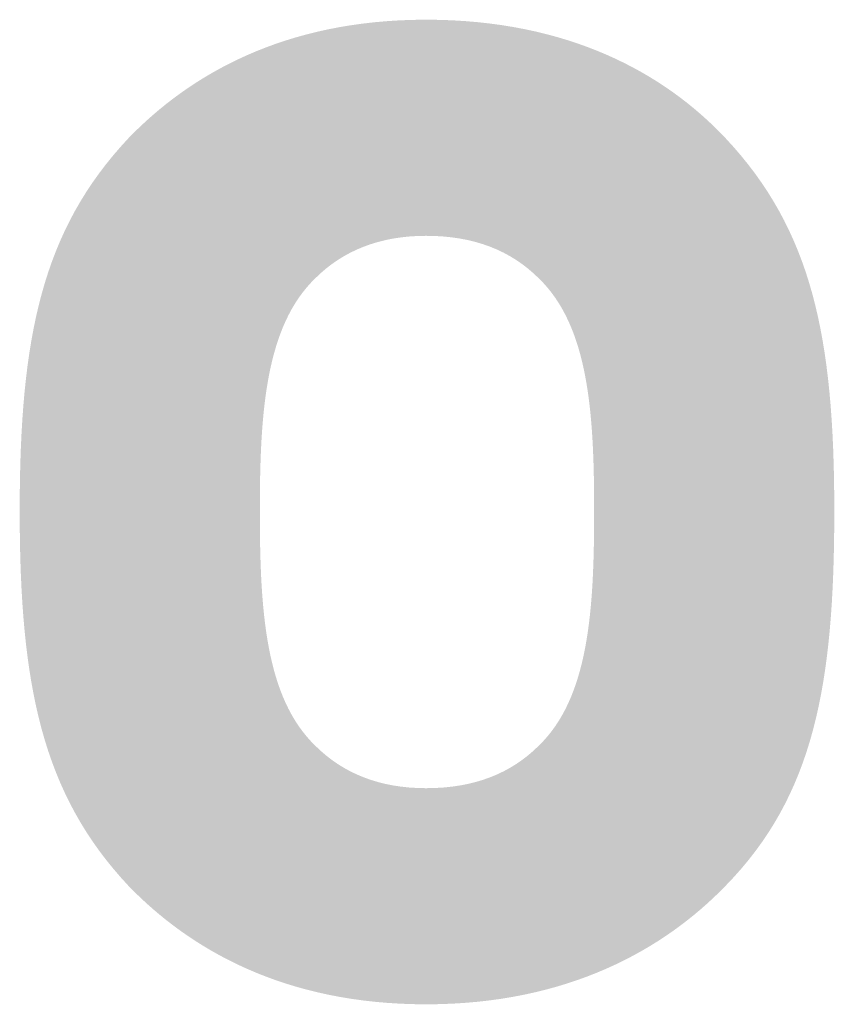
# Model space of a CAD drawing. Header units: millimetres. Extents: x 7664 to 164140, y -76078 to 31107.
# Tile 6 of 9: x 46578 to 46862, y -33293 to -32950. Entities that reach past the tile are written whole.
import ezdxf

# ---------------------------------------------------------------- set-up
doc = ezdxf.new("R2010")
doc.units = ezdxf.units.MM
doc.layers.add('Quote', color=4, linetype='Continuous')

msp = doc.modelspace()

# ---------------------------------------------------------------- hatches: boundary and pattern name
at = {"layer": 'Quote'}
h = msp.add_hatch(color=256, dxfattribs=at)
h.dxf.hatch_style = 2
edge = h.paths.add_edge_path()
edge.add_spline(control_points=[(46823.97, -32991.09), (46802.72, -32968.54), (46769.21, -32949.86), (46719.6, -32949.86), (46669.99, -32949.86), (46637.13, -32969.18), (46615.88, -32991.09), (46585.6, -33023.3), (46577.86, -33060.66), (46577.86, -33121.23), (46577.86, -33181.78), (46585.6, -33219.8), (46615.88, -33252.01), (46637.13, -33273.92), (46669.99, -33293.24), (46719.6, -33293.24), (46769.21, -33293.24), (46802.72, -33273.92), (46823.97, -33252.01), (46854.9, -33220.45), (46861.98, -33181.78), (46861.98, -33121.23), (46861.98, -33060.66), (46854.25, -33023.3), (46823.97, -32991.09)], knot_values=[0, 0, 0, 0, 0.352778, 0.352778, 0.352778, 0.705556, 0.705556, 0.705556, 1.058333, 1.058333, 1.058333, 1.411111, 1.411111, 1.411111, 1.763889, 1.763889, 1.763889, 2.116667, 2.116667, 2.116667, 2.469444, 2.469444, 2.469444, 2.822222, 2.822222, 2.822222, 2.822222], degree=3, periodic=0)
edge.add_line((46823.97, -32991.09), (46823.97, -32991.09))
edge = h.paths.add_edge_path()
edge.add_spline(control_points=[(46758.9, -33203.05), (46749.24, -33212.72), (46736.35, -33217.87), (46719.6, -33217.87), (46703.49, -33217.87), (46690.61, -33212.72), (46680.96, -33203.05), (46663.55, -33186.29), (46661.62, -33156.01), (46661.62, -33121.23), (46661.62, -33087.08), (46663.55, -33056.8), (46680.96, -33040.05), (46690.61, -33030.39), (46703.49, -33025.23), (46719.6, -33025.23), (46736.35, -33025.23), (46749.24, -33030.39), (46758.9, -33040.05), (46776.3, -33056.8), (46778.22, -33087.08), (46778.22, -33121.23), (46778.22, -33156.01), (46776.3, -33186.29), (46758.9, -33203.05)], knot_values=[0, 0, 0, 0, 0.352778, 0.352778, 0.352778, 0.705556, 0.705556, 0.705556, 1.058333, 1.058333, 1.058333, 1.411111, 1.411111, 1.411111, 1.763889, 1.763889, 1.763889, 2.116667, 2.116667, 2.116667, 2.469444, 2.469444, 2.469444, 2.822222, 2.822222, 2.822222, 2.822222], degree=3, periodic=0)
edge.add_line((46758.9, -33203.05), (46758.9, -33203.05))

doc.saveas('drawing.dxf')
